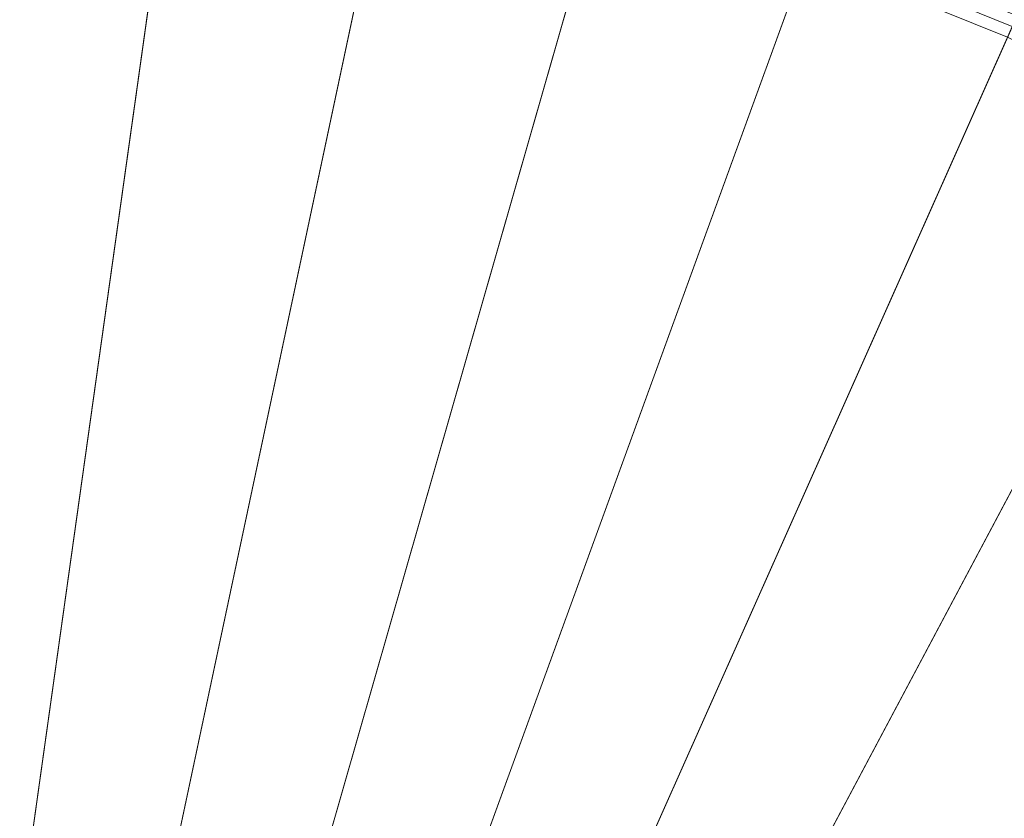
# Model space of a CAD drawing. Header units: millimetres. Extents: x -219 to 220, y -220 to 220.
# Tile 141 of 146: x 17 to 76, y 123 to 171. Entities that reach past the tile are written whole.
import ezdxf

# ---------------------------------------------------------------- set-up
doc = ezdxf.new("R2010")
doc.units = ezdxf.units.MM
doc.layers.add('LUCIDO_1', color=1, linetype='Continuous', lineweight=20, true_color=0xff0000)
doc.layers.add('Nessuna', color=7, linetype='Continuous', lineweight=9)

# ---------------------------------------------------------------- blocks, each defined once
blk = doc.blocks.new('Group-1')
at = {"layer": 'Nessuna', "color": 7, "linetype": 'Continuous', "lineweight": 9, "transparency": 33554687}
for points in [[(14.43, 200.71, -79.962), (28.4, 199.242, -79.962), (7.504, 50.562, -89.301), (3.957, 50.934, -89.301)], [(28.4, 199.242, -79.962), (42.233, 196.803, -79.962), (11.017, 49.942, -89.301), (7.504, 50.562, -89.301)], [(42.233, 196.803, -79.962), (55.862, 193.405, -79.962), (14.477, 49.079, -89.301), (11.017, 49.942, -89.301)], [(55.862, 193.405, -79.962), (69.221, 189.064, -79.962), (17.87, 47.977, -89.301), (14.477, 49.079, -89.301)], [(69.221, 189.064, -79.962), (82.245, 183.802, -79.962), (21.177, 46.641, -89.301), (17.87, 47.977, -89.301)], [(3.957, 50.934, -69.262), (7.504, 50.562, -69.262), (26.269, 184.081, -60.875), (13.362, 185.437, -60.875)], [(7.504, 50.562, -69.262), (11.017, 49.942, -69.262), (39.05, 181.827, -60.875), (26.269, 184.081, -60.875)], [(82.245, 183.802, -79.962), (94.87, 177.645, -79.962), (24.382, 45.078, -89.301), (21.177, 46.641, -89.301)], [(11.017, 49.942, -69.262), (14.477, 49.079, -69.262), (51.642, 178.687, -60.875), (39.05, 181.827, -60.875)], [(14.477, 49.079, -69.262), (17.87, 47.977, -69.262), (63.985, 174.677, -60.875), (51.642, 178.687, -60.875)], [(94.87, 177.645, -79.962), (107.034, 170.622, -79.962), (27.471, 43.294, -89.301), (24.382, 45.078, -89.301)], [(64.226, 175.339, -60.815), (76.304, 170.459, -60.815), (76.589, 171.099, -60.721), (64.465, 175.998, -60.721)], [(63.985, 174.677, -60.875), (76.017, 169.816, -60.875), (76.304, 170.459, -60.815), (64.226, 175.339, -60.815)], [(17.87, 47.977, -69.262), (21.177, 46.641, -69.262), (76.017, 169.816, -60.875), (63.985, 174.677, -60.875)], [(107.034, 170.622, -79.962), (118.679, 162.767, -79.962), (30.428, 41.3, -89.301), (27.471, 43.294, -89.301)], [(21.177, 46.641, -69.262), (24.382, 45.078, -69.262), (87.682, 164.126, -60.875), (76.017, 169.816, -60.875)], [(24.382, 45.078, -69.262), (27.471, 43.294, -69.262), (98.921, 157.638, -60.875), (87.682, 164.126, -60.875)], [(118.679, 162.767, -79.962), (129.748, 154.119, -79.962), (33.239, 39.104, -89.301), (30.428, 41.3, -89.301)], [(27.471, 43.294, -69.262), (30.428, 41.3, -69.262), (109.68, 150.38, -60.875), (98.921, 157.638, -60.875)], [(129.748, 154.119, -79.962), (140.187, 144.72, -79.962), (35.889, 36.717, -89.301), (33.239, 39.104, -89.301)], [(30.428, 41.3, -69.262), (33.239, 39.104, -69.262), (119.907, 142.391, -60.875), (109.68, 150.38, -60.875)], [(140.187, 144.72, -79.962), (149.944, 134.616, -79.962), (38.367, 34.151, -89.301), (35.889, 36.717, -89.301)], [(33.239, 39.104, -69.262), (35.889, 36.717, -69.262), (129.551, 133.707, -60.875), (119.907, 142.391, -60.875)], [(149.944, 134.616, -79.962), (158.973, 123.856, -79.962), (40.66, 31.419, -89.301), (38.367, 34.151, -89.301)], [(35.889, 36.717, -69.262), (38.367, 34.151, -69.262), (138.566, 124.371, -60.875), (129.551, 133.707, -60.875)], [(38.367, 34.151, -69.262), (40.66, 31.419, -69.262), (146.908, 114.43, -60.875), (138.566, 124.371, -60.875)], [(158.973, 123.856, -79.962), (167.229, 112.492, -79.962), (42.756, 28.534, -89.301), (40.66, 31.419, -89.301)]]:
    blk.add_3dface(points, dxfattribs=at)

msp = doc.modelspace()

# ---------------------------------------------------------------- block references
at = {"layer": 'LUCIDO_1', "color": 7, "transparency": 33554687}
msp.add_blockref('Group-1', (0, 0), dxfattribs=at)

doc.saveas('drawing.dxf')
